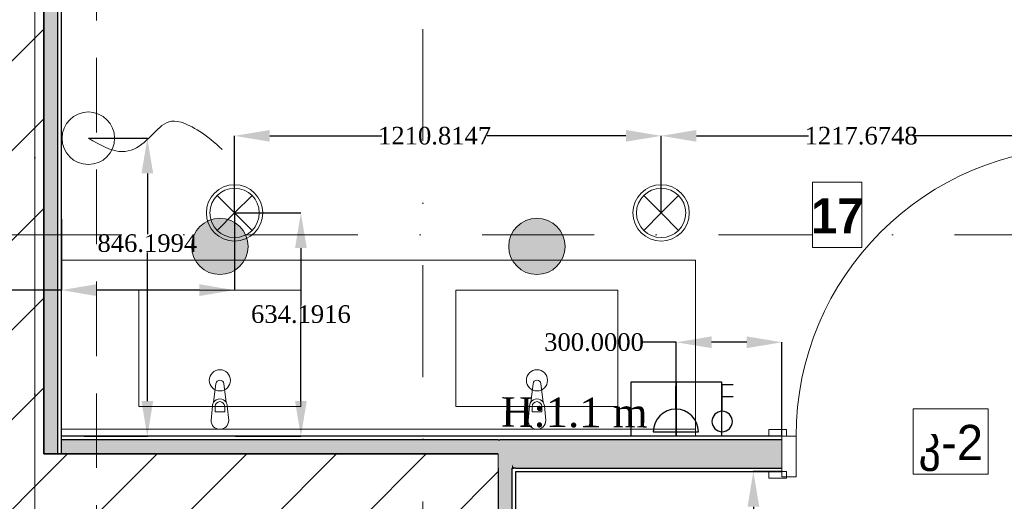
# Model space of a CAD drawing. Header units: inches. Extents: x -78787 to 29484, y -9517 to 23232.
# Tile 92 of 256: x -21712 to -18917, y 8581 to 9948. Entities that reach past the tile are written whole.
import ezdxf
from ezdxf.enums import TextEntityAlignment as Align

# ---------------------------------------------------------------- set-up
doc = ezdxf.new("R2010")
doc.units = ezdxf.units.IN
doc.header["$MEASUREMENT"] = 0
doc.set_wipeout_variables(frame=1)
doc.linetypes.add('Dot & Dashed', pattern=[670.277762, 317.5, -176.388889, 0, -176.388874])
doc.linetypes.add('Hidden', pattern=[317.5, 211.666667, -105.833333])
for name, color, linetype in [('- განათება', 7, 'Continuous'), ('- საშტეფცელო როზეტები', 7, 'Continuous'), ('Marker - Section', 7, 'Continuous'), ('New_Structural - Bearing', 7, 'Continuous'), ('Structural - Bearing', 7, 'Continuous'), ('Structural - Grid', 7, 'Continuous')]:
    doc.layers.add(name, color=color, linetype=linetype)
for name, color, linetype, lineweight, true_color in [('Marker - Section_Pen_No__108', 7, 'Continuous', 13, 0xfd8379), ('New_Interior - Lamp_Pen_No__77', 7, 'Continuous', 20, 0xffeb28), ('New_Structural - Bearing_Pen_No__255', 7, 'Continuous', 13, 0xe8e8e8), ('New_Structural - Bearing_Pen_No__5', 7, 'Continuous', 25, 0x40a5ff), ('New_Structural - Bearing_Pen_No__57', 7, 'Continuous', 25, 0xdcd214), ('Structural - Bearing_Pen_No__102', 7, 'Continuous', 13, 0xcccccc), ('Structural - Grid_Pen_No__81', 7, 'Continuous', 20, 0x6a6a6a)]:
    doc.layers.add(name, color=color, linetype=linetype, lineweight=lineweight, true_color=true_color)
for name, color, linetype, lineweight in [('New_Annotation - Text_Pen_No__20', 1, 'Continuous', 0), ('New_Archicad Doors_Pen_No__1', 7, 'Continuous', 13), ('New_Interior - Furniture _Pen_No__1', 7, 'Continuous', 13), ('New_Structural - Bearing_Pen_No__1', 7, 'Continuous', 13), ('Structural - Bearing_Pen_No__27', 7, 'Continuous', 35)]:
    doc.layers.add(name, color=color, linetype=linetype, lineweight=lineweight)
doc.styles.add('GENERATED_STYLE_2', font='txt')
doc.styles.add('GENERATED_STYLE_3', font='txt')
doc.styles.get("Standard").update_dxf_attribs({"font": 'arial.ttf'})
doc.dimstyles.get("Standard").update_dxf_attribs({"dimtxt": 0.18, "dimasz": 0.18, "dimexe": 0.18, "dimexo": 0.0625, "dimgap": 0.09, "dimtad": 0, "dimtih": 1, "dimtoh": 1, "dimdec": 4, "dimzin": 0, "dimdsep": 46, "dimtxsty": 'Standard', "dimcen": 0.09, "dimadec": 0, "dimazin": 0, "dimtfac": 1, "dimtdec": 4, "dimtofl": 0, "dimtmove": 0, "dimatfit": 3, "dimfxl": 1, "dimtolj": 1, "dimtzin": 0, "dimarcsym": 0})
pattern_1 = [(45, (0, 0), (-127.2792, 127.2792), [])]

# ---------------------------------------------------------------- blocks, each defined once
blk = doc.blocks.new('Wall_20', base_point=(-47183.8, 29735.1))
at = {"layer": 'Structural - Bearing', "linetype": 'Continuous', "lineweight": 0, "true_color": 0x000000}
h = blk.add_hatch(dxfattribs=at)
h.set_pattern_fill('MASONRY_BLOCK', color=18, style=0, pattern_type=2)
h.set_pattern_definition(pattern_1)
h.paths.add_polyline_path([(-46983.8, 29535.1), (-45694.4, 29535.1), (-45694.4, 29735.1), (-46983.8, 29735.1)])
at = {"layer": 'Structural - Bearing_Pen_No__27', "color": 7, "linetype": 'Continuous', "lineweight": 35, "flags": 128}
for points in [[(-45694.4, 29735.1), (-46983.8, 29735.1)], [(-46983.8, 29535.1), (-45694.4, 29535.1)]]:
    blk.add_lwpolyline(points, dxfattribs=at)
blk = doc.blocks.new('Wall_27', base_point=(-47183.8, 26488))
at = {"layer": 'Structural - Bearing', "linetype": 'Continuous', "lineweight": 0, "true_color": 0x000000}
h = blk.add_hatch(dxfattribs=at)
h.set_pattern_fill('MASONRY_BLOCK', color=18, style=0, pattern_type=2)
h.set_pattern_definition(pattern_1)
h.paths.add_polyline_path([(-47183.8, 26838), (-46983.8, 26838), (-46983.8, 32488), (-47183.8, 32488)])
at = {"layer": 'Structural - Bearing_Pen_No__27', "color": 7, "linetype": 'Continuous', "lineweight": 35, "flags": 128}
blk.add_lwpolyline([(-46983.8, 29735.1), (-46983.8, 32488)], dxfattribs=at)
blk = doc.blocks.new('Wall_100', base_point=(-46983.8, 32638))
at = {"layer": 'New_Structural - Bearing_Pen_No__57', "linetype": 'Continuous', "lineweight": 25, "true_color": 0xdcd214}
for points in [[(-46943.8, 32488), (-46983.8, 32488), (-46983.8, 31137.3), (-46943.8, 31137.3)], [(-46983.8, 31037.3), (-46983.8, 29735.1), (-46943.8, 29735.1), (-46943.8, 31037.3)]]:
    blk.add_hatch(color=52, dxfattribs=at).paths.add_polyline_path(points)
at = {"layer": 'New_Structural - Bearing_Pen_No__1', "color": 7, "linetype": 'Continuous', "lineweight": 13, "flags": 128}
for points in [[(-46983.8, 29735.1), (-46943.8, 29735.1)], [(-46943.8, 29735.1), (-46933.8, 29735.1)]]:
    blk.add_lwpolyline(points, dxfattribs=at)
at = {"layer": 'New_Structural - Bearing_Pen_No__5', "color": 161, "linetype": 'Continuous', "lineweight": 25, "true_color": 0x40a5ff}
for p, q in [((-46943.8, 31137.3), (-46943.8, 32488)), ((-46943.8, 31137.3), (-46983.8, 31137.3)), ((-46943.8, 31047.3), (-46943.8, 31127.3)), ((-46983.8, 31037.3), (-46943.8, 31037.3)), ((-46943.8, 29735.1), (-46943.8, 31037.3))]:
    blk.add_line(p, q, dxfattribs=at)
at = {"layer": 'New_Structural - Bearing_Pen_No__5', "color": 161, "linetype": 'Continuous', "lineweight": 25, "true_color": 0x40a5ff, "flags": 128}
for points in [[(-46983.8, 32488), (-46983.8, 31137.3)], [(-46933.8, 32448), (-46933.8, 32488)], [(-46933.8, 31137.3), (-46933.8, 32438)], [(-46933.8, 31047.3), (-46933.8, 31127.3)], [(-46983.8, 31037.3), (-46983.8, 29735.1)], [(-46933.8, 29735.1), (-46933.8, 31037.3)]]:
    blk.add_lwpolyline(points, dxfattribs=at)
blk = doc.blocks.new('Wall_229', base_point=(-46933.8, 29735.1))
at = {"layer": 'New_Structural - Bearing_Pen_No__255', "linetype": 'Continuous', "lineweight": 13, "true_color": 0xe8e8e8}
blk.add_hatch(color=254, dxfattribs=at).paths.add_polyline_path([(-46933.8, 29735.1), (-45694.2, 29735.1), (-45694.2, 29775.1), (-46933.8, 29775.1)])
at = {"layer": 'New_Structural - Bearing_Pen_No__1', "color": 7, "linetype": 'Continuous', "lineweight": 13, "flags": 128}
for points in [[(-46933.8, 29775.1), (-46933.8, 29785.1)], [(-46933.8, 29735.1), (-46933.8, 29775.1)]]:
    blk.add_lwpolyline(points, dxfattribs=at)
at = {"layer": 'New_Structural - Bearing_Pen_No__5', "color": 161, "linetype": 'Continuous', "lineweight": 25, "true_color": 0x40a5ff}
blk.add_line((-45694.2, 29775.1), (-46933.8, 29775.1), dxfattribs=at)
at = {"layer": 'New_Structural - Bearing_Pen_No__5', "color": 161, "linetype": 'Continuous', "lineweight": 25, "true_color": 0x40a5ff, "flags": 128}
for points in [[(-45694.2, 29785.1), (-46933.8, 29785.1)], [(-46933.8, 29735.1), (-45694.2, 29735.1)]]:
    blk.add_lwpolyline(points, dxfattribs=at)
blk = doc.blocks.new('Wall_230', base_point=(-45694.2, 29785.1))
at = {"layer": 'New_Structural - Bearing_Pen_No__255', "linetype": 'Continuous', "lineweight": 13, "true_color": 0xe8e8e8}
blk.add_hatch(color=254, dxfattribs=at).paths.add_polyline_path([(-45694.2, 29695.1), (-45694.2, 28478.7), (-45654.2, 28478.7), (-45654.2, 29695.1)])
at = {"layer": 'New_Structural - Bearing_Pen_No__1', "color": 7, "linetype": 'Continuous', "lineweight": 13, "flags": 128}
for points in [[(-45694.2, 28478.7), (-45654.2, 28478.7)], [(-45654.2, 28478.7), (-45644.2, 28478.7)]]:
    blk.add_lwpolyline(points, dxfattribs=at)
at = {"layer": 'New_Structural - Bearing_Pen_No__5', "color": 161, "linetype": 'Continuous', "lineweight": 25, "true_color": 0x40a5ff}
for p, q in [((-45654.2, 29695.1), (-45649.2, 29695.1)), ((-45654.2, 28478.7), (-45654.2, 29695.1)), ((-45644.2, 29695.1), (-45649.2, 29695.1))]:
    blk.add_line(p, q, dxfattribs=at)
at = {"layer": 'New_Structural - Bearing_Pen_No__5', "color": 161, "linetype": 'Continuous', "lineweight": 25, "true_color": 0x40a5ff, "flags": 128}
for points in [[(-45694.2, 29695.1), (-45694.2, 28478.7)], [(-45644.2, 28478.7), (-45644.2, 29685.1)]]:
    blk.add_lwpolyline(points, dxfattribs=at)
blk = doc.blocks.new('Standard grid marker_2')
at = {"layer": 'Structural - Grid_Pen_No__81', "color": 251, "linetype": 'Continuous', "lineweight": 20, "true_color": 0x6a6a6a}
blk.add_line((1000, 0), (27734.9, 0), dxfattribs=at)
at = {"layer": 'Structural - Grid_Pen_No__81', "color": 251, "lineweight": 20, "true_color": 0x6a6a6a, "style": 'GENERATED_STYLE_2'}
for tag, p in [('AC_MarkerText_1_0', (-1.5, -46.7)), ('AC_MarkerText_1_1', (28933.4, -46.7))]:
    blk.add_attdef(tag, text='', height=100, rotation=270, dxfattribs=at).set_placement(p, align=Align.TOP_CENTER)
blk = doc.blocks.new('Multi-Basin Counter')
at = {"layer": 'New_Interior - Furniture _Pen_No__1', "color": 7, "linetype": 'Continuous', "lineweight": 13}
for p, q in [((-900, 0), (900, 0)), ((-900, -500), (-900, 0)), ((900, -500), (900, 0)), ((-900, -20), (900, -20)), ((-463.6, -84.8), (-463.6, -69.9)), ((-463.6, -69.9), (-436.4, -69.9)), ((-436.4, -69.9), (-436.4, -84.8)), ((436.4, -84.8), (436.4, -69.9)), ((436.4, -69.9), (463.6, -69.9)), ((463.6, -69.9), (463.6, -84.8)), ((-220, -85), (-680, -85)), ((-680, -85), (-680, -415)), ((-220, -415), (-220, -85)), ((680, -85), (220, -85)), ((220, -85), (220, -415)), ((680, -415), (680, -85)), ((-680, -415), (-220, -415)), ((220, -415), (680, -415)), ((-900, -500), (900, -500))]:
    blk.add_line(p, q, dxfattribs=at)
at = {"layer": 'New_Interior - Furniture _Pen_No__1', "color": 7, "linetype": 'Continuous', "lineweight": 13, "flags": 128}
for points in [[(-475, -45), (-471, -87, 0.12102), (-467.7, -96.5), (-461.1, -149.4, 0.882566), (-438.9, -149.4), (-432.3, -96.5, 0.12102), (-429, -87), (-425, -45, 1)], [(425, -45), (429, -87, 0.12102), (432.3, -96.5), (438.9, -149.4, 0.882566), (461.1, -149.4), (467.7, -96.5, 0.12102), (471, -87), (475, -45, 1)]]:
    blk.add_lwpolyline(points, format="xyb", close=True, dxfattribs=at)
at = {"layer": 'New_Interior - Furniture _Pen_No__1', "color": 7, "linetype": 'Continuous', "lineweight": 13}
for centre in [(-450, -158.9), (450, -158.9)]:
    blk.add_circle(centre, 30, dxfattribs=at)
for centre, radius, start, end in [((-450, -85.1), 21.1, 212.771, 327.229), ((-450, -84.8), 13.6, 180, 0), ((450, -85.1), 21.1, 212.771, 327.229), ((450, -84.8), 13.6, 180, 0)]:
    blk.add_arc(centre, radius, start, end, dxfattribs=at)
blk = doc.blocks.new('Beam_9', base_point=(-47008.8, 14663))
at = {"layer": 'Structural - Bearing_Pen_No__102', "color": 254, "linetype": 'Dot & Dashed', "lineweight": 13, "true_color": 0xcccccc}
blk.add_line((-47008.8, 14663), (-47008.8, 32663), dxfattribs=at)
at = {"layer": 'Structural - Bearing_Pen_No__102', "color": 254, "linetype": 'Hidden', "lineweight": 13, "true_color": 0xcccccc}
blk.add_line((-46833.8, 26838), (-46833.8, 32488), dxfattribs=at)
blk = doc.blocks.new('Cutting Plane_2', base_point=(3944.3, 35559.3))
at = {"layer": 'Marker - Section_Pen_No__108', "color": 11, "linetype": 'Dot & Dashed', "lineweight": 13, "true_color": 0xfd8379}
blk.add_line((-19947.3, 30356.7), (-47933.8, 30356.7), dxfattribs=at)
blk = doc.blocks.new('Cutting Plane_3', base_point=(-45907.6, 11703.1))
at = {"layer": 'Marker - Section_Pen_No__108', "color": 11, "linetype": 'Dot & Dashed', "lineweight": 13, "true_color": 0xfd8379}
blk.add_line((-45907.6, 11853.1), (-45907.6, 40288), dxfattribs=at)
blk = doc.blocks.new('Door_4')
at = {"layer": 'New_Archicad Doors_Pen_No__1', "color": 7, "linetype": 'Continuous', "lineweight": 13}
for p, q in [((370, 0), (370, 820)), ((370, 820), (410, 820)), ((410, 820), (410, 0)), ((-487, 0), (-487, 19)), ((-487, 19), (-437, 19)), ((-437, 0), (-487, 0)), ((-450, 0), (-487, 0)), ((-450, 0), (-487, 0)), ((-410, 0), (-450, 0)), ((-450, 0), (-450, -115)), ((-450, 0), (-450, -10)), ((-450, 0), (-450, -10)), ((-437, 19), (-437, 0)), ((-410, -115), (-410, 0)), ((410, 0), (370, 0)), ((450, 0), (410, 0)), ((410, 0), (410, -115)), ((437, 19), (487, 19)), ((437, 0), (437, 19)), ((487, 0), (437, 0)), ((450, -115), (450, 0)), ((450, 0), (450, -10)), ((450, 0), (450, -10)), ((450, 0), (487, 0)), ((450, 0), (487, 0)), ((487, 19), (487, 0)), ((-450, -10), (-450, -90)), ((-450, -10), (-450, -90)), ((450, -10), (450, -90)), ((450, -10), (450, -90)), ((-487, -119), (-487, -100)), ((-487, -100), (-437, -100)), ((-450, -100), (-487, -100)), ((-450, -100), (-487, -100)), ((-450, -90), (-450, -100)), ((-450, -90), (-450, -100)), ((-437, -100), (-437, -119)), ((437, -100), (487, -100)), ((437, -119), (437, -100)), ((450, -90), (450, -100)), ((450, -90), (450, -100)), ((450, -100), (487, -100)), ((450, -100), (487, -100)), ((487, -100), (487, -119)), ((-437, -119), (-487, -119)), ((-450, -115), (-410, -115)), ((410, -115), (450, -115)), ((487, -119), (437, -119))]:
    blk.add_line(p, q, dxfattribs=at)
blk.add_arc((410, 0), 820, 90, 180, dxfattribs=at)
blk = doc.blocks.new('Wall_253', base_point=(-45694.2, 29785.1))
at = {"layer": 'New_Structural - Bearing_Pen_No__57', "linetype": 'Continuous', "lineweight": 25, "true_color": 0xdcd214}
for points in [[(-45654.2, 29695.1), (-45654.2, 29705.1), (-45689.2, 29775.1), (-45694.2, 29775.1), (-45694.2, 29695.1)], [(-45654.2, 29775.1), (-45689.2, 29775.1), (-45654.2, 29705.1)], [(-45654.2, 29775.1), (-45654.2, 29705.1), (-45649.2, 29695.1), (-44888.3, 29695.1), (-44888.3, 29775.1)], [(-43922.5, 29775.1), (-43988.3, 29775.1), (-43988.3, 29695.1), (-43922.5, 29695.1)], [(-45649.2, 29695.1), (-45654.2, 29705.1), (-45654.2, 29695.1)]]:
    blk.add_hatch(color=52, dxfattribs=at).paths.add_polyline_path(points)
at = {"layer": 'New_Structural - Bearing_Pen_No__1', "color": 7, "linetype": 'Continuous', "lineweight": 13}
for p, q in [((-44888.3, 29785.1), (-44888.3, 29775.1)), ((-44888.3, 29775.1), (-44888.3, 29695.1)), ((-43988.3, 29785.1), (-43988.3, 29775.1)), ((-43988.3, 29775.1), (-43988.3, 29695.1)), ((-44888.3, 29695.1), (-44888.3, 29685.1)), ((-43988.3, 29695.1), (-43988.3, 29685.1))]:
    blk.add_line(p, q, dxfattribs=at)
at = {"layer": 'New_Structural - Bearing_Pen_No__1', "color": 7, "linetype": 'Continuous', "lineweight": 13, "flags": 128}
for points in [[(-43922.5, 29785.1), (-43922.5, 29775.1)], [(-43922.5, 29775.1), (-43922.5, 29695.1)], [(-45694.2, 29735.1), (-45694.2, 29695.1)], [(-43922.5, 29695.1), (-43922.5, 29685.1)]]:
    blk.add_lwpolyline(points, dxfattribs=at)
at = {"layer": 'New_Structural - Bearing_Pen_No__5', "color": 161, "linetype": 'Continuous', "lineweight": 25, "true_color": 0x40a5ff}
for p, q in [((-45694.2, 29775.1), (-45689.2, 29775.1)), ((-45654.2, 29775.1), (-45689.2, 29775.1)), ((-44888.3, 29775.1), (-45654.2, 29775.1)), ((-44888.3, 29785.1), (-44925.3, 29785.1)), ((-43988.3, 29785.1), (-43951.3, 29785.1)), ((-43922.5, 29775.1), (-43988.3, 29775.1)), ((-45654.2, 29695.1), (-45649.2, 29695.1)), ((-45644.2, 29695.1), (-45649.2, 29695.1)), ((-45644.2, 29695.1), (-44888.3, 29695.1)), ((-44888.3, 29685.1), (-44925.3, 29685.1)), ((-43988.3, 29695.1), (-43922.5, 29695.1)), ((-43988.3, 29685.1), (-43951.3, 29685.1))]:
    blk.add_line(p, q, dxfattribs=at)
at = {"layer": 'New_Structural - Bearing_Pen_No__5', "color": 161, "linetype": 'Continuous', "lineweight": 25, "true_color": 0x40a5ff, "flags": 128}
for points in [[(-44888.3, 29785.1), (-45694.2, 29785.1)], [(-43922.5, 29785.1), (-43988.3, 29785.1)], [(-45644.2, 29685.1), (-44888.3, 29685.1)], [(-43988.3, 29685.1), (-43922.5, 29685.1)]]:
    blk.add_lwpolyline(points, dxfattribs=at)
at = {"layer": 'New_Archicad Doors_Pen_No__1', "color": 7, "linetype": 'Continuous', "lineweight": 13, "zscale": 1000}
blk.add_blockref('Door_4', (-44438.3, 29785.1), dxfattribs=at)
blk = doc.blocks.new('2-იანი ჩარჩო')
at = {"layer": '- საშტეფცელო როზეტები', "color": 5}
blk.add_line((8600.4, 3737), (8600.4, 3582), dxfattribs=at)
for points in [[(8472.1, 3582), (8472.1, 3737), (8600.4, 3737)], [(8600.4, 3737), (8728.7, 3737), (8728.7, 3582), (8600.4, 3582)], [(8600.4, 3582), (8472.1, 3582)]]:
    blk.add_lwpolyline(points, dxfattribs=at)
blk = doc.blocks.new('pirdapiti miyvanis werttili')
at = {"layer": '- საშტეფცელო როზეტები', "color": 5, "lineweight": 0}
blk.add_circle((0, 0), 74.6, dxfattribs=at)
blk.add_open_spline([(0, 0), (-20.2, -34.9), (-49.1, -90.2), (-22.6, -153.9), (36.4, -203.3), (62.8, -250.1), (10.3, -335.9), (-32.2, -380)], degree=3, dxfattribs=at)
blk = doc.blocks.new('- საშტეფცელო როზეტი IP22')
at = {"layer": '- საშტეფცელო როზეტები', "color": 5}
for p, q in [((8536.7, 3822.7), (8536.7, 3888.1)), ((8472.6, 3758.6), (8600.9, 3758.6))]:
    blk.add_line(p, q, dxfattribs=at)
blk.add_arc((8536.7, 3758.6), 64.1, 0, 180, dxfattribs=at)
blk = doc.blocks.new('ორკლავიშა ჩამრთველლი იპ 22')
at = {"layer": '- განათება', "color": 6}
for points in [[(0.3, 352.8), (-106, 352.8)], [(0, 97.5), (0.3, 352.8)], [(0.1, 237.8), (-105.7, 237.8)]]:
    blk.add_lwpolyline(points, dxfattribs=at)
blk.add_circle((0, 0), 97.5, dxfattribs=at)
blk = doc.blocks.new('Recessed Spot')
at = {"layer": 'New_Interior - Lamp_Pen_No__77', "color": 2, "linetype": 'Continuous', "lineweight": 20, "true_color": 0xffeb28}
for q in [(-49.5, 49.5), (49.5, 49.5), (-49.5, -49.5), (49.5, -49.5)]:
    blk.add_line((0, 0), q, dxfattribs=at)
at = {"layer": 'New_Interior - Lamp_Pen_No__77', "color": 2, "linetype": 'Continuous', "lineweight": 20, "true_color": 0xffeb28, "flags": 128}
blk.add_lwpolyline([(80, 0, 1), (-80, 0, 1)], format="xyb", close=True, dxfattribs=at)
at = {"layer": 'New_Interior - Lamp_Pen_No__77', "color": 2, "linetype": 'Continuous', "lineweight": 20, "true_color": 0xffeb28}
blk.add_circle((0, 0), 70, dxfattribs=at)
blk = doc.blocks.new('*D509')
at = {"layer": '- განათება', "color": 0, "lineweight": -2, "transparency": 16777216}
for p, q in [((-21102.3, 9399.7), (-21102.3, 9618.7)), ((-21002.3, 9618.5), (-20684.2, 9618.5)), ((-19991.5, 9618.5), (-20385, 9618.5)), ((-19891.5, 9399.7), (-19891.5, 9618.7))]:
    blk.add_line(p, q, dxfattribs=at)
at = {"layer": '- განათება', "color": 0, "transparency": 16777216}
for points in [[(-21002.3, 9635.2), (-21002.3, 9601.9), (-21102.3, 9618.5)], [(-19991.5, 9635.2), (-19991.5, 9601.9), (-19891.5, 9618.5)]]:
    blk.add_solid(points, dxfattribs=at)
at = {"layer": 'Defpoints', "color": 0, "transparency": 16777216}
for p in [(-19891.5, 9618.5), (-21102.3, 9399.7), (-19891.5, 9399.7)]:
    blk.add_point(p, dxfattribs=at)
at = {"layer": '- განათება', "color": 0, "transparency": 16777216, "insert": (-20534.6, 9618.5), "char_height": 50, "attachment_point": 5}
blk.add_mtext('\\A1;{\\fSylfaen|b0|i0|c0|p18;1210.8147}', dxfattribs=at)
blk = doc.blocks.new('*D511')
at = {"layer": '- განათება', "color": 0, "lineweight": -2, "transparency": 16777216}
for p, q in [((-21102.3, 9399.7), (-20913.9, 9399.7)), ((-20914.1, 9299.7), (-20914.1, 9137.7)), ((-20914.1, 8865.5), (-20914.1, 9086.3)), ((-21099.9, 8765.5), (-20913.9, 8765.5))]:
    blk.add_line(p, q, dxfattribs=at)
at = {"layer": '- განათება', "color": 0, "transparency": 16777216}
for points in [[(-20930.7, 9299.7), (-20897.4, 9299.7), (-20914.1, 9399.7)], [(-20930.7, 8865.5), (-20897.4, 8865.5), (-20914.1, 8765.5)]]:
    blk.add_solid(points, dxfattribs=at)
at = {"layer": 'Defpoints', "color": 0, "transparency": 16777216}
for p in [(-21102.3, 9399.7), (-21100, 8765.5), (-20914.1, 8765.5)]:
    blk.add_point(p, dxfattribs=at)
at = {"layer": '- განათება', "color": 0, "transparency": 16777216, "insert": (-20914.1, 9112), "char_height": 50, "attachment_point": 5}
blk.add_mtext('\\A1;{\\fSylfaen|b0|i0|c0|p18;634.1916}', dxfattribs=at)
blk = doc.blocks.new('*D512')
at = {"layer": '- განათება', "color": 0, "lineweight": -2, "transparency": 16777216}
for p, q in [((-21102.3, 9399.6), (-21102.3, 9180.3)), ((-21594.1, 9381.9), (-21594.1, 9180.3)), ((-21594.1, 9180.5), (-21747.3, 9180.5)), ((-21202.3, 9180.5), (-21494.1, 9180.5))]:
    blk.add_line(p, q, dxfattribs=at)
at = {"layer": '- განათება', "color": 0, "transparency": 16777216}
for points in [[(-21494.1, 9197.2), (-21494.1, 9163.8), (-21594.1, 9180.5)], [(-21202.3, 9197.2), (-21202.3, 9163.8), (-21102.3, 9180.5)]]:
    blk.add_solid(points, dxfattribs=at)
at = {"layer": 'Defpoints', "color": 0, "transparency": 16777216}
for p in [(-21102.3, 9399.7), (-21594.1, 9382), (-21594.1, 9180.5)]:
    blk.add_point(p, dxfattribs=at)
at = {"layer": '- განათება', "color": 0, "transparency": 16777216, "insert": (-21881.5, 9180.5), "char_height": 50, "attachment_point": 5}
blk.add_mtext('\\A1;{\\fSylfaen|b0|i0|c0|p18;491.7388}', dxfattribs=at)
blk = doc.blocks.new('*D533')
at = {"layer": '- განათება', "color": 0, "lineweight": -2, "transparency": 16777216}
for p, q in [((-19891.5, 9399.7), (-19891.5, 9618.7)), ((-19791.5, 9618.5), (-19473.3, 9618.5)), ((-18773.8, 9618.5), (-19174.3, 9618.5)), ((-18673.8, 9399.7), (-18673.8, 9618.7))]:
    blk.add_line(p, q, dxfattribs=at)
at = {"layer": '- განათება', "color": 0, "transparency": 16777216}
for points in [[(-19791.5, 9635.2), (-19791.5, 9601.9), (-19891.5, 9618.5)], [(-18773.8, 9635.2), (-18773.8, 9601.9), (-18673.8, 9618.5)]]:
    blk.add_solid(points, dxfattribs=at)
at = {"layer": 'Defpoints', "color": 0, "transparency": 16777216}
for p in [(-18673.8, 9618.5), (-19891.5, 9399.7), (-18673.8, 9399.7)]:
    blk.add_point(p, dxfattribs=at)
at = {"layer": '- განათება', "color": 0, "transparency": 16777216, "insert": (-19323.8, 9618.5), "char_height": 50, "attachment_point": 5}
blk.add_mtext('\\A1;{\\fSylfaen|b0|i0|c0|p18;1217.6748}', dxfattribs=at)
blk = doc.blocks.new('*D1147')
at = {"layer": '- განათება', "color": 0, "lineweight": -2, "transparency": 16777216}
for p, q in [((-19560.6, 8665.5), (-19629.9, 8665.5)), ((-19629.7, 8565.5), (-19629.7, 8499.7)), ((-19629.7, 8322.1), (-19629.7, 8448.3)), ((-19454.6, 8222.1), (-19629.9, 8222.1))]:
    blk.add_line(p, q, dxfattribs=at)
at = {"layer": '- განათება', "color": 0, "transparency": 16777216}
for points in [[(-19646.3, 8565.5), (-19613, 8565.5), (-19629.7, 8665.5)], [(-19646.3, 8322.1), (-19613, 8322.1), (-19629.7, 8222.1)]]:
    blk.add_solid(points, dxfattribs=at)
at = {"layer": 'Defpoints', "color": 0, "transparency": 16777216}
for p in [(-19629.7, 8665.5), (-19560.5, 8665.5), (-19454.5, 8222.1)]:
    blk.add_point(p, dxfattribs=at)
at = {"layer": '- განათება', "color": 0, "transparency": 16777216, "insert": (-19629.7, 8474), "char_height": 50, "attachment_point": 5}
blk.add_mtext('\\A1;{\\fSylfaen|b0|i0|c0|p18;443.3769}', dxfattribs=at)
blk = doc.blocks.new('*D1171')
at = {"layer": '- საშტეფცელო როზეტები', "color": 0, "lineweight": -2, "transparency": 16777216}
for p, q in [((-21517.4, 9611.7), (-21349.8, 9611.7)), ((-21350, 9511.7), (-21350, 9339.2)), ((-21350, 8865.5), (-21350, 9287.8)), ((-21529.4, 8765.5), (-21349.8, 8765.5))]:
    blk.add_line(p, q, dxfattribs=at)
at = {"layer": '- საშტეფცელო როზეტები', "color": 0, "transparency": 16777216}
for points in [[(-21366.7, 9511.7), (-21333.3, 9511.7), (-21350, 9611.7)], [(-21366.7, 8865.5), (-21333.3, 8865.5), (-21350, 8765.5)]]:
    blk.add_solid(points, dxfattribs=at)
at = {"layer": 'Defpoints', "color": 0, "transparency": 16777216}
for p in [(-21517.4, 9611.7), (-21529.5, 8765.5), (-21350, 8765.5)]:
    blk.add_point(p, dxfattribs=at)
at = {"layer": '- საშტეფცელო როზეტები', "color": 0, "transparency": 16777216, "insert": (-21350, 9313.5), "char_height": 50, "attachment_point": 5}
blk.add_mtext('\\A1;{\\fSylfaen|b0|i0|c0|p18;846.1994}', dxfattribs=at)
blk = doc.blocks.new('*D1172')
at = {"layer": '- საშტეფცელო როზეტები', "color": 0, "lineweight": -2, "transparency": 16777216}
for p, q in [((-19848.5, 9032.5), (-19948.5, 9032.5)), ((-19848.5, 8765.5), (-19848.5, 9032.7)), ((-19648.5, 9032.5), (-19748.5, 9032.5)), ((-19548.5, 8765.5), (-19548.5, 9032.7))]:
    blk.add_line(p, q, dxfattribs=at)
at = {"layer": '- საშტეფცელო როზეტები', "color": 0, "transparency": 16777216}
for points in [[(-19748.5, 9049.2), (-19748.5, 9015.8), (-19848.5, 9032.5)], [(-19648.5, 9049.2), (-19648.5, 9015.8), (-19548.5, 9032.5)]]:
    blk.add_solid(points, dxfattribs=at)
at = {"layer": 'Defpoints', "color": 0, "transparency": 16777216}
for p in [(-19548.5, 9032.5), (-19848.5, 8765.5), (-19548.5, 8765.5)]:
    blk.add_point(p, dxfattribs=at)
at = {"layer": '- საშტეფცელო როზეტები', "color": 0, "transparency": 16777216, "insert": (-20082, 9032.5), "char_height": 50, "attachment_point": 5}
blk.add_mtext('\\A1;{\\fSylfaen|b0|i0|c0|p18;300.0000}', dxfattribs=at)

msp = doc.modelspace()

# ---------------------------------------------------------------- block references
at = {"layer": '- განათება', "color": 6, "xscale": -0.2965673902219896, "yscale": 0.2965673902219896, "zscale": 0.2965673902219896}
msp.add_blockref('ორკლავიშა ჩამრთველლი იპ 22', (-19718.2705, 8807.5509), dxfattribs=at)
at = {"layer": '- საშტეფცელო როზეტები', "color": 5}
msp.add_blockref('2-იანი ჩარჩო', (-28448.93221, 5183.51108), dxfattribs=at)
at = {"layer": '- საშტეფცელო როზეტები'}
msp.add_blockref('- საშტეფცელო როზეტი IP22', (-28386.42196, 5019.89771), dxfattribs=at)
at = {"layer": 'New_Interior - Furniture _Pen_No__1', "color": 7, "linetype": 'Continuous', "lineweight": 13, "zscale": 1000, "rotation": 180}
msp.add_blockref('Multi-Basin Counter', (-20694.06848, 8765.48355), dxfattribs=at)
at = {"layer": 'New_Structural - Bearing', "color": 7, "lineweight": 35}
for name, p in [('Wall_100', (-21644.06848, 11618.35514)), ('Wall_229', (-21594.06848, 8715.48355)), ('Wall_230', (-20354.44118, 8765.48355))]:
    msp.add_blockref(name, p, dxfattribs=at)
at = {"layer": 'Structural - Bearing', "color": 254, "lineweight": 13, "true_color": 0xcccccc}
msp.add_blockref('Beam_9', (-21669.06848, -6356.64486), dxfattribs=at)
at = {"layer": 'Structural - Bearing', "color": 7, "lineweight": 35}
for name, p in [('Wall_27', (-21844.06848, 5468.35514)), ('Wall_20', (-21844.06848, 8715.48355))]:
    msp.add_blockref(name, p, dxfattribs=at)
at = {"layer": 'Structural - Grid', "color": 8, "linetype": 'Continuous', "lineweight": 15, "zscale": 1000, "rotation": 90}
msp.add_blockref('Standard grid marker_2', (-21669.06848, -9316.57065), dxfattribs=at)

# ---------------------------------------------------------------- texts
at = {"layer": '- საშტეფცელო როზეტები', "color": 5, "insert": (-19929.8156, 8874.42611), "char_height": 83.9644685, "attachment_point": 3, "rotation": 359.68932566}
msp.add_mtext_dynamic_manual_height_columns('{\\fSylfaen|b0|i0|c0|p18;H:1.1 m}', width=710.9466492, gutter_width=1.70068, heights=[0], dxfattribs=at)

# ---------------------------------------------------------------- dimensions: what is measured, and where the dimension line sits
at = {"layer": '- განათება', "color": 1}
dim = msp.add_linear_dim(base=(-19629.6703, 8665.48355), p1=(-19454.49655, 8222.10666), p2=(-19560.54688, 8665.48355), angle=90, text='{\\fSylfaen|b0|i0|c0|p18;<>}', dimstyle='Standard', override={"dimtxt": 50, "dimasz": 100}, dxfattribs=at)
dim.commit()
dim.dimension.update_dxf_attribs({"geometry": '*D1147', "text_midpoint": (-19629.6703, 8474), "dimtype": 160})
at = {"layer": '- საშტეფცელო როზეტები', "color": 1}
dim = msp.add_linear_dim(base=(-19548.54688, 9032.48355), p1=(-19848.54687, 8765.48355), p2=(-19548.54688, 8765.48355), text='{\\fSylfaen|b0|i0|c0|p18;<>}', dimstyle='Standard', override={"dimtxt": 50, "dimasz": 100}, dxfattribs=at)
dim.commit()
dim.dimension.update_dxf_attribs({"geometry": '*D1172', "text_midpoint": (-20082.02329, 9032.48355), "dimtype": 160})

# ---------------------------------------------------------------- next in the draw order: block references
at = {"layer": 'Marker - Section', "color": 11, "lineweight": 13, "true_color": 0xfd8379}
msp.add_blockref('Cutting Plane_2', (29284.00379, 14539.67008), dxfattribs=at)

# ---------------------------------------------------------------- next in the draw order: hatches: boundary and pattern name
at = {"layer": '- განათება', "linetype": 'Continuous', "lineweight": 13, "true_color": 0xcccccc}
for points in [[(-21144.06848, 9384.68003, 1), (-21144.06848, 9224.68003, 1)], [(-20244.06848, 9384.68003, 1), (-20244.06848, 9224.68003, 1)]]:
    msp.add_hatch(color=254, dxfattribs=at).paths.add_polyline_path(points)

# ---------------------------------------------------------------- next in the draw order: linework, layer by layer
at = {"layer": '- განათება', "color": 33, "linetype": 'Continuous', "lineweight": 20, "true_color": 0xb4a35c}
for centre in [(-21144.06848, 9304.68003), (-20244.06848, 9304.68003)]:
    msp.add_circle(centre, 80, dxfattribs=at)

# ---------------------------------------------------------------- next in the draw order: block references
at = {"layer": '- განათება', "color": 2, "linetype": 'Continuous', "lineweight": 20, "true_color": 0xffeb28, "zscale": 1000}
msp.add_blockref('Recessed Spot', (-21102.32964, 9399.67515), dxfattribs=at)
at = {"layer": '- განათება', "color": 3, "linetype": 'Continuous', "lineweight": 20, "zscale": 1000}
msp.add_blockref('Recessed Spot', (-19891.51497, 9399.67515), dxfattribs=at)
at = {"layer": '- საშტეფცელო როზეტები', "rotation": 89.99999999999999}
msp.add_blockref('pirdapiti miyvanis werttili', (-21517.43175, 9611.68294), dxfattribs=at)
at = {"layer": 'Marker - Section', "color": 11, "lineweight": 13, "true_color": 0xfd8379}
msp.add_blockref('Cutting Plane_3', (-20567.85405, -9316.57065), dxfattribs=at)

# ---------------------------------------------------------------- next in the draw order: dimensions: what is measured, and where the dimension line sits
at = {"layer": '- განათება', "color": 1}
for base, p2, angle, picture, middle in [((-21594.06848, 9180.48355), (-21594.06848, 9381.95815), 180, '*D512', (-21881.5, 9180.48355)), ((-20914.06848, 8765.48355), (-21100, 8765.48355), 270, '*D511', (-20914.06848, 9112))]:
    dim = msp.add_linear_dim(base=base, p1=(-21102.32964, 9399.67515), p2=p2, angle=angle, text='{\\fSylfaen|b0|i0|c0|p18;<>}', dimstyle='Standard', override={"dimtxt": 50, "dimasz": 100}, dxfattribs=at)
    dim.commit()
    dim.dimension.update_dxf_attribs({"geometry": picture, "text_midpoint": middle, "dimtype": 160})
at = {"layer": '- საშტეფცელო როზეტები', "color": 1}
dim = msp.add_linear_dim(base=(-21350, 8765.48355), p1=(-21517.43175, 9611.68294), p2=(-21529.5, 8765.48355), angle=270, text='{\\fSylfaen|b0|i0|c0|p18;<>}', dimstyle='Standard', override={"dimtxt": 50, "dimasz": 100}, dxfattribs=at)
dim.commit()
dim.dimension.update_dxf_attribs({"geometry": '*D1171', "text_midpoint": (-21350, 9313.5), "dimtype": 160})

# ---------------------------------------------------------------- next in the draw order: wipeouts: each hides what was drawn before it
at = {"color": 1, "linetype": 'Continuous', "lineweight": 0, "ltscale": 270463.882413}
msp.add_wipeout([(-19461.69652, 9301.75172), (-19321.91463, 9301.75172), (-19321.91463, 9486.60108), (-19461.69652, 9486.60108)], dxfattribs=at).dxf.layer = 'New_Annotation - Text_Pen_No__20'

# ---------------------------------------------------------------- next in the draw order: linework, layer by layer
at = {"layer": 'New_Annotation - Text_Pen_No__20', "color": 1, "linetype": 'Continuous', "lineweight": 0, "flags": 128}
msp.add_lwpolyline([(-19461.69652, 9301.75172), (-19321.91463, 9301.75172), (-19321.91463, 9486.60108), (-19461.69652, 9486.60108), (-19461.69652, 9301.75172)], close=True, dxfattribs=at)

# ---------------------------------------------------------------- next in the draw order: block references
at = {"layer": 'New_Structural - Bearing', "color": 7, "lineweight": 35}
msp.add_blockref('Wall_253', (-20354.44118, 8765.48355), dxfattribs=at)

# ---------------------------------------------------------------- next in the draw order: texts
at = {"layer": 'New_Annotation - Text_Pen_No__20', "color": 1, "linetype": 'Continuous', "lineweight": 0, "insert": (-19391.80558, 9441.38897), "char_height": 100, "attachment_point": 2, "style": 'GENERATED_STYLE_3'}
msp.add_mtext('\\A1;{\\pqc;\\fBOG 2018|b1|i0|c0|p0;\\W1.000000;1\\fBOG 2018|b1|i0|c0|p0;\\W1.000000;7}', dxfattribs=at)

# ---------------------------------------------------------------- next in the draw order: dimensions: what is measured, and where the dimension line sits
at = {"layer": '- განათება', "color": 1}
for base, p1, p2, picture, middle in [((-19891.51493, 9618.53399), (-21102.32964, 9399.67515), (-19891.51493, 9399.67517), '*D509', (-20534.60975, 9618.53399)), ((-18673.84016, 9618.53401), (-19891.51493, 9399.67517), (-18673.84016, 9399.67515), '*D533', (-19323.79504, 9618.53401))]:
    dim = msp.add_linear_dim(base=base, p1=p1, p2=p2, text='{\\fSylfaen|b0|i0|c0|p18;<>}', dimstyle='Standard', override={"dimtxt": 50, "dimasz": 100}, dxfattribs=at)
    dim.commit()
    dim.dimension.update_dxf_attribs({"geometry": picture, "text_midpoint": middle, "dimtype": 160})

# ---------------------------------------------------------------- next in the draw order: wipeouts: each hides what was drawn before it
at = {"color": 1, "linetype": 'Continuous', "lineweight": 0, "ltscale": 267359.509438}
msp.add_wipeout([(-19175.88553, 8658.50585), (-18962.93972, 8658.50585), (-18962.93972, 8843.35465), (-19175.88553, 8843.35465)], dxfattribs=at).dxf.layer = 'New_Annotation - Text_Pen_No__20'

# ---------------------------------------------------------------- next in the draw order: linework, layer by layer
at = {"layer": 'New_Annotation - Text_Pen_No__20', "color": 1, "linetype": 'Continuous', "lineweight": 0, "flags": 128}
msp.add_lwpolyline([(-19175.88553, 8658.50585), (-18962.93972, 8658.50585), (-18962.93972, 8843.35465), (-19175.88553, 8843.35465), (-19175.88553, 8658.50585)], close=True, dxfattribs=at)

# ---------------------------------------------------------------- next in the draw order: texts
at = {"layer": 'New_Annotation - Text_Pen_No__20', "color": 1, "linetype": 'Continuous', "lineweight": 0, "insert": (-19069.41262, 8797.99708), "char_height": 100, "attachment_point": 2, "style": 'GENERATED_STYLE_2'}
msp.add_mtext('\\A1;{\\pqc;\\fBOG 2018|b0|i0|c0|p0;\\W1.000000;კ-\\fBOG 2018|b0|i0|c0|p0;\\W1.000000;2}', dxfattribs=at)

doc.saveas('drawing.dxf')
